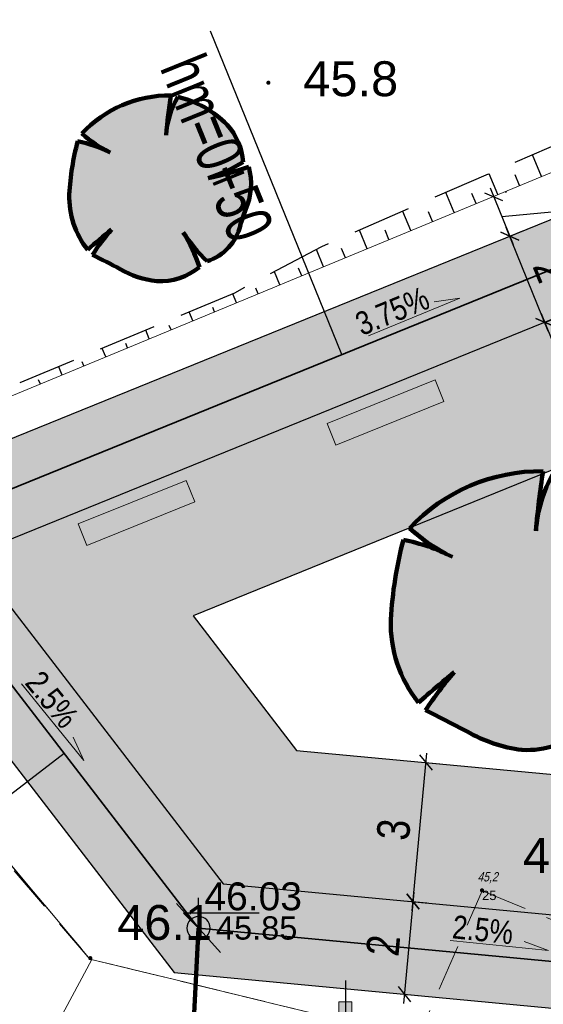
# Model space of a CAD drawing. Header units: metres. Extents: x 0 to 5465380, y 0 to 5925815.
# Tile 38 of 141: x 5463907 to 5463919, y 5925503 to 5925524. Entities that reach past the tile are written whole.
import ezdxf

# ---------------------------------------------------------------- set-up
doc = ezdxf.new("R2010")
doc.units = ezdxf.units.M
for name, pattern in [('ACAD_ISO10W100', [18.5, 12, -3, 0.5, -3]), ('CENTER2', [1.125, 0.75, -0.125, 0.125, -0.125]), ('HIDDEN', [0.375, 0.25, -0.125]), ('PRZER1-1', [2, 1, -1]), ('PRZER2-1', [3, 2, -1]), ('PRZER3-1', [4, 3, -1])]:
    doc.linetypes.add(name, pattern=pattern)
for name, color, linetype, lineweight in [('#DEMCAD_OPR.OŚW.ZEW_1_Nr_Pióra__3', 30, 'Continuous', 18), ('#DEMCAD_OPR.OŚW.ZEW_1_Nr_Pióra__5', 161, 'Continuous', 25), ('#DEMCAD_OPR.OŚW.ZEW_1_Nr_Pióra__6', 5, 'Continuous', 35), ('$DR - obrzeże 8x30', 34, 'Continuous', 30), ('$DR - osie ścieżek', 7, 'CENTER2', 15), ('$DR - spadki nawierzchni', 250, 'Continuous', 0), ('$DR - wyp. chodnik', 44, 'Continuous', 5), ('$DR - zał. arch.', 7, 'Continuous', 13), ('$DR - zał. mapa', 250, 'Continuous', 0), ('____rosliny_Nr_Pióra__161', 62, 'Continuous', 0), ('____rosliny_Nr_Pióra__165', 62, 'Continuous', 200), ('___ławki_Nr_Pióra__141', 7, 'Continuous', 0), ('___ławki_Nr_Pióra__246', 34, 'Continuous', 211)]:
    doc.layers.add(name, color=color, linetype=linetype, lineweight=lineweight)
for name, color, linetype in [('$DR - rzędne', 1, 'Continuous'), ('$DR - wymiary', 7, 'Continuous'), ('____rosliny', 7, 'Continuous'), ('AecObjExplode_rys 1_Vport_D5A', 7, 'Continuous'), ('AecObjExplode_rys 3_Vport_DDD', 7, 'Continuous'), ('AecObjExplode_rys 4_Vport_E22', 7, 'Continuous'), ('C-DROGI-SYTUACJA', 7, 'Continuous'), ('C-DROGI-SYTUACJA-ETYKIETY', 7, 'Continuous'), ('C-TEREN-SKARPY', 94, 'Continuous'), ('Punkty', 7, 'Continuous'), ('Rzedne', 7, 'Continuous'), ('Teksty', 7, 'Continuous')]:
    doc.layers.add(name, color=color, linetype=linetype)
for name, color, linetype, lineweight, true_color in [('CC_Punkt wysokościowy', 7, 'Continuous', 18, 0x0a0909), ('CC_Skarpa', 7, 'PRZER2-1', 18, 0x0a0909), ('EGBK02', 7, 'PRZER3-1', 18, 0x008000), ('EGBU01', 7, 'PRZER1-1', 18, 0x008000), ('GSSLZD', 7, 'Continuous', 18, 0x0a0909)]:
    doc.layers.add(name, color=color, linetype=linetype, lineweight=lineweight, true_color=true_color)
doc.styles.add('Arial', font='arial.ttf')
doc.styles.add('ARIAL 2', font='ARIALN.TTF')
doc.styles.add('simplex', font='ARIALN.TTF', dxfattribs={"width": 0.7})
doc.styles.get("Standard").update_dxf_attribs({"font": 'arial.ttf'})
doc.dimstyles.new('LINIOWY', dxfattribs={"dimtxt": 0.7, "dimasz": 0.3, "dimexe": 0.3, "dimexo": 0, "dimgap": 0.2, "dimtad": 1, "dimzin": 9, "dimdsep": 46, "dimtxsty": 'ARIAL 2', "dimblk": 'OBLIQUE', "dimcen": 0, "dimdle": 0.2, "dimclrd": 7, "dimclre": 7, "dimclrt": 1, "dimadec": 0, "dimazin": 0, "dimtfac": 1, "dimtofl": 0, "dimtmove": 1, "dimatfit": 3, "dimldrblk": 'OBLIQUE', "dimfxl": 0.3, "dimfxlon": 1, "dimtolj": 1, "dimtzin": 1, "dimarcsym": 0})

# ---------------------------------------------------------------- blocks, each defined once
blk = doc.blocks.new('GK.6640.1913.2022 szara')
at = {"layer": 'CC_Punkt wysokościowy'}
for points in [[(5463912.73, 5925523.131, 1), (5463912.64, 5925523.131, 1)], [(5463917.321, 5925505.776, 1), (5463917.231, 5925505.776, 1)], [(5463908.902, 5925504.319, 1), (5463908.812, 5925504.319, 1)]]:
    blk.add_hatch(color=252, dxfattribs=at).paths.add_polyline_path(points)
at = {"layer": 'CC_Skarpa', "color": 252, "ltscale": 0.5}
blk.add_lwpolyline([(5463931.689, 5925440.267), (5463940.137, 5925443.742), (5463946.948, 5925448.19), (5463951.244, 5925452.123), (5463952.609, 5925454.049), (5463953.066, 5925457.228), (5463951.756, 5925461.416), (5463950.878, 5925471.737), (5463947.1, 5925482.79), (5463946.13, 5925487.11), (5463937.87, 5925497.24), (5463908.85, 5925504.3), (5463904.233, 5925509.687)], dxfattribs=at)
at = {"layer": 'CC_Skarpa', "color": 252, "linetype": 'Continuous'}
blk.add_lwpolyline([(5463905.237, 5925497.494), (5463908.891, 5925504.29)], dxfattribs=at)
at = {"layer": 'EGBK02', "color": 252, "linetype": 'PRZER3-1', "lineweight": 18, "ltscale": 0.5}
blk.add_lwpolyline([(5463856.962, 5925537.116), (5463860.732, 5925527.855), (5463899.34, 5925515.62), (5463908.85, 5925504.3), (5463937.87, 5925497.24), (5463946.13, 5925487.11), (5463947.1, 5925482.79), (5463950.95, 5925472.07), (5463950.99, 5925465.56), (5463952.34, 5925458.74), (5463949.58, 5925451.92), (5463960.738, 5925457.702), (5463976.53, 5925486.659), (5463970.344, 5925578.524), (5463983.032, 5925590.042), (5463928.32, 5925650.72), (5463927.256, 5925651.9), (5463894.766, 5925638.737), (5463911.73, 5925597.06), (5463843.77, 5925569.527)], close=True, dxfattribs=at)
blk.add_lwpolyline([(5463949.58, 5925451.92), (5463952.34, 5925458.74), (5463950.99, 5925465.56), (5463950.95, 5925472.07), (5463947.1, 5925482.79), (5463946.13, 5925487.11), (5463937.87, 5925497.24), (5463908.85, 5925504.3), (5463899.34, 5925515.62), (5463860.732, 5925527.855), (5463856.962, 5925537.116), (5463843.77, 5925569.527), (5463911.73, 5925597.06), (5463894.766, 5925638.737), (5463873.872, 5925630.272)], dxfattribs=at)
at = {"layer": 'EGBU01', "color": 252, "linetype": 'PRZER1-1', "ltscale": 0.5}
blk.add_lwpolyline([(5463856.962, 5925537.116), (5463860.732, 5925527.855), (5463899.34, 5925515.62), (5463908.85, 5925504.3), (5463937.87, 5925497.24), (5463946.13, 5925487.11), (5463947.1, 5925482.79), (5463950.95, 5925472.07), (5463950.99, 5925465.56), (5463952.34, 5925458.74), (5463949.58, 5925451.92), (5463960.738, 5925457.702), (5463976.53, 5925486.659), (5463970.344, 5925578.524), (5463983.032, 5925590.042), (5463928.32, 5925650.72), (5463927.256, 5925651.9), (5463894.766, 5925638.737), (5463911.73, 5925597.06), (5463843.77, 5925569.527)], close=True, dxfattribs=at)
blk.add_lwpolyline([(5463806.614, 5925471.382), (5463834.211, 5925487.415), (5463882.115, 5925416.963), (5463949.58, 5925451.92), (5463952.34, 5925458.74), (5463950.99, 5925465.56), (5463950.95, 5925472.07), (5463947.1, 5925482.79), (5463946.13, 5925487.11), (5463937.87, 5925497.24), (5463908.85, 5925504.3), (5463899.34, 5925515.62), (5463860.732, 5925527.855)], dxfattribs=at)
at = {"layer": 'GSSLZD', "color": 252, "linetype": 'PRZER2-1', "ltscale": 0.5}
blk.add_lwpolyline([(5463954.93, 5925484.06), (5463949.334, 5925473.336), (5463912.765, 5925495.401), (5463917.276, 5925505.767), (5463937.87, 5925497.24), (5463954.93, 5925484.06)], dxfattribs=at)
at = {"layer": 'Punkty', "color": 252, "lineweight": 35}
blk.add_point((5463917.276, 5925505.767), dxfattribs=at)
at = {"layer": 'CC_Punkt wysokościowy', "color": 252, "lineweight": 0, "style": 'Arial'}
for s, p in [('45.8', (5463913.434, 5925522.842)), ('45.2', (5463918.155, 5925506.151)), ('46.1', (5463909.435, 5925504.71))]:
    blk.add_text(s, height=0.75, dxfattribs=at).set_placement(p)
at = {"layer": 'Rzedne', "color": 252, "lineweight": 35, "oblique": 15, "width": 0.8}
blk.add_text('45,2', height=0.2, dxfattribs=at).set_placement((5463917.176, 5925505.967, 45.234))
at = {"layer": 'Teksty', "color": 252, "lineweight": 35}
blk.add_text('25', height=0.2, dxfattribs=at).set_placement((5463917.276, 5925505.567, 45.234))
blk = doc.blocks.new('Symbol drzewa rzut 1 12', base_point=(5464021.331, 5925651.474))
at = {"layer": '____rosliny_Nr_Pióra__161', "linetype": 'Continuous'}
blk.add_hatch(color=256, dxfattribs=at).paths.add_polyline_path([(5464020.428, 5925649.763, 0.102387), (5464021.207, 5925649.479, 0.189926), (5464022.131, 5925649.758, 0.058172), (5464021.806, 5925650.513, 0.060987), (5464022.3, 5925649.878, 0.261493), (5464023.036, 5925650.633, -0.023868), (5464023.157, 5925650.963, 0.176093), (5464023.249, 5925651.883, -0.033475), (5464022.37, 5925651.663, 0.059133), (5464023.13, 5925651.989, 0.165491), (5464022.81, 5925652.801, 0.138163), (5464021.766, 5925653.43, 0.117282), (5464021.493, 5925652.611, -0.017941), (5464021.617, 5925653.461, 0.21157), (5464019.685, 5925652.696, 0.07472), (5464020.285, 5925652.27, 0.066738), (5464019.59, 5925652.534, 0.048896), (5464019.379, 5925651.397, 0.176271), (5464019.743, 5925650.195, -0.009616), (5464020.267, 5925650.619, 0.030984), (5464019.843, 5925650.083, -0.00375)], flags=0)
at = {"layer": '____rosliny_Nr_Pióra__165', "linetype": 'Continuous'}
for centre, radius, start, end in [((5464021.514, 5925650.898), 2.565, 87.7038, 135.4874), ((5464033.401, 5925651.31), 11.978, 169.6537, 173.7651), ((5464023.352, 5925652.446), 1.866, 148.201, 174.9578), ((5464021.171, 5925651.262), 2.248, 43.1971, 74.6625), ((5464021.403, 5925654.481), 2.478, 226.083, 243.1759), ((5464021.777, 5925651.924), 1.355, 2.7308, 40.3178), ((5464025.286, 5925650.887), 5.929, 163.8748, 175.0721), ((5464018.952, 5925649.81), 2.798, 61.5472, 76.8198), ((5464021.377, 5925655.028), 3.509, 286.4462, 299.9827), ((5464021.167, 5925658.332), 6.776, 280.2246, 287.8936), ((5464021.938, 5925651.55), 1.353, 334.319, 14.2669), ((5464021.213, 5925651.296), 1.837, 176.8614, 216.849), ((5464026.549, 5925649.526), 3.684, 157.0402, 162.5092), ((5464031.043, 5925636.781), 17.539, 127.9083, 130.1121), ((5464024.373, 5925646.933), 5.518, 138.0797, 145.1786), ((5464021.995, 5925650.912), 1.078, 286.4227, 345.04), ((5464024.647, 5925652.213), 3.311, 210.8951, 224.8549), ((5464018.734, 5925648.74), 3.546, 16.6807, 29.9976), ((5463998.76, 5925610.961), 44.442, 60.8198, 61.6791), ((5464021.503, 5925651.503), 2.046, 238.2841, 261.668), ((5464021.315, 5925650.792), 1.317, 265.2902, 308.3056)]:
    blk.add_arc(centre, radius, start, end, dxfattribs=at)
blk = doc.blocks.new('Symbol drzewa rzut 1 12_2', base_point=(5464021.331, 5925651.474))
at = {"layer": '____rosliny_Nr_Pióra__161', "linetype": 'Continuous'}
blk.add_hatch(color=256, dxfattribs=at).paths.add_polyline_path([(5464019.976, 5925648.908, 0.102387), (5464021.145, 5925648.482, 0.189926), (5464022.532, 5925648.9, 0.058172), (5464022.043, 5925650.033, 0.060987), (5464022.784, 5925649.08, 0.261493), (5464023.889, 5925650.213, -0.023868), (5464024.071, 5925650.708, 0.176093), (5464024.209, 5925652.088, -0.033475), (5464022.89, 5925651.757, 0.059133), (5464024.03, 5925652.246, 0.165491), (5464023.55, 5925653.464, 0.138163), (5464021.983, 5925654.408, 0.117282), (5464021.574, 5925653.179, -0.017941), (5464021.76, 5925654.455, 0.21157), (5464018.862, 5925653.307, 0.07472), (5464019.763, 5925652.668, 0.066738), (5464018.72, 5925653.064, 0.048896), (5464018.403, 5925651.358, 0.176271), (5464018.949, 5925649.555, -0.009616), (5464019.736, 5925650.192, 0.030984), (5464019.1, 5925649.388, -0.00375)], flags=0)
at = {"layer": '____rosliny_Nr_Pióra__165', "linetype": 'Continuous'}
for centre, radius, start, end in [((5464021.606, 5925650.61), 3.848, 87.7038, 135.4874), ((5464039.435, 5925651.228), 17.968, 169.6537, 173.7651), ((5464024.363, 5925652.933), 2.799, 148.201, 174.9578), ((5464021.092, 5925651.156), 3.372, 43.1971, 74.6625), ((5464022, 5925652.149), 2.032, 2.7308, 40.3178), ((5464021.44, 5925655.985), 3.717, 226.083, 243.1759), ((5464027.263, 5925650.594), 8.893, 163.8748, 175.0721), ((5464017.763, 5925648.978), 4.197, 61.5472, 76.8198), ((5464021.4, 5925656.805), 5.263, 286.4462, 299.9827), ((5464021.086, 5925661.76), 10.165, 280.2246, 287.8936), ((5464022.242, 5925651.587), 2.029, 334.319, 14.2669), ((5464021.154, 5925651.207), 2.755, 176.8614, 216.849), ((5464029.159, 5925648.553), 5.525, 157.0402, 162.5092), ((5464035.9, 5925629.435), 26.309, 127.9083, 130.1121), ((5464025.894, 5925644.662), 8.277, 138.0797, 145.1786), ((5464022.327, 5925650.631), 1.616, 286.4227, 345.04), ((5464026.305, 5925652.583), 4.967, 210.8951, 224.8549), ((5464017.436, 5925647.374), 5.32, 16.6807, 29.9976), ((5463987.474, 5925590.705), 66.663, 60.81982, 61.67915), ((5464021.589, 5925651.518), 3.068, 238.2841, 261.668), ((5464021.307, 5925650.451), 1.976, 265.2902, 308.3056)]:
    blk.add_arc(centre, radius, start, end, dxfattribs=at)
blk = doc.blocks.new('świetlica_bezrzecze_PB_PZT oczyszczony')
at = {"layer": '#DEMCAD_OPR.OŚW.ZEW_1_Nr_Pióra__6', "linetype": 'Continuous'}
blk.add_hatch(color=256, dxfattribs=at).paths.add_polyline_path([(5463914.48, 5925503.38), (5463914.2, 5925503.38), (5463914.2, 5925503.1), (5463914.48, 5925503.1)], flags=0)
at = {"layer": '___ławki_Nr_Pióra__246', "linetype": 'Continuous'}
for points in [[(5463916.452, 5925516.283), (5463916.265, 5925516.746), (5463913.947, 5925515.81), (5463914.134, 5925515.346)], [(5463911.104, 5925514.122), (5463910.917, 5925514.586), (5463908.599, 5925513.649), (5463908.786, 5925513.186)]]:
    blk.add_hatch(color=256, dxfattribs=at).paths.add_polyline_path(points, flags=0)
at = {"layer": '#DEMCAD_OPR.OŚW.ZEW_1_Nr_Pióra__3', "linetype": 'Continuous', "flags": 128}
blk.add_lwpolyline([(5463914.2, 5925503.38), (5463914.48, 5925503.38), (5463914.48, 5925503.1), (5463914.2, 5925503.1)], close=True, dxfattribs=at)
at = {"layer": '#DEMCAD_OPR.OŚW.ZEW_1_Nr_Pióra__5', "linetype": 'Continuous', "flags": 128}
blk.add_lwpolyline([(5463914.34, 5925503.84), (5463914.34, 5925502.64)], dxfattribs=at)
at = {"layer": '___ławki_Nr_Pióra__141', "linetype": 'Continuous', "flags": 128}
for points in [[(5463916.452, 5925516.283), (5463916.265, 5925516.746), (5463913.947, 5925515.81), (5463914.134, 5925515.346)], [(5463911.104, 5925514.122), (5463910.917, 5925514.586), (5463908.599, 5925513.649), (5463908.786, 5925513.186)]]:
    blk.add_lwpolyline(points, close=True, dxfattribs=at)
at = {"layer": '____rosliny', "linetype": 'Continuous', "rotation": 1.544128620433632}
for name, p in [('Symbol drzewa rzut 1 12', (5463910.355, 5925520.863)), ('Symbol drzewa rzut 1 12_2', (5463918.238, 5925511.791))]:
    blk.add_blockref(name, p, dxfattribs=at)
blk = doc.blocks.new('_OBLIQUE')
at = {"color": 0, "linetype": 'ByBlock'}
blk.add_line((-0.5, -0.5), (0.5, 0.5), dxfattribs=at)
blk = doc.blocks.new('*D64')
at = {"layer": '$DR - wymiary', "color": 7, "lineweight": -2, "transparency": 16777216}
for p, q in [((5463919.829, 5925515.016), (5463918.55, 5925518.166)), ((5463918.625, 5925517.981), (5463918.903, 5925518.094)), ((5463919.753, 5925515.201), (5463920.031, 5925515.314))]:
    blk.add_line(p, q, dxfattribs=at)
at = {"layer": 'Defpoints', "color": 0, "transparency": 16777216}
for p in [(5463918.625, 5925517.981), (5463918.625, 5925517.981), (5463919.753, 5925515.201)]:
    blk.add_point(p, dxfattribs=at)
at = {"layer": '$DR - wymiary', "color": 7, "lineweight": -2, "transparency": 16777216, "xscale": 0.3, "yscale": 0.3, "zscale": 0.3}
for p, rotation in [((5463918.625, 5925517.981), 112.0973506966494), ((5463919.753, 5925515.201), 292.0973506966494)]:
    blk.add_blockref('_OBLIQUE', p, dxfattribs=dict(at, rotation=rotation))
at = {"layer": '$DR - wymiary', "color": 1, "transparency": 16777216, "insert": (5463919.706, 5925516.801), "char_height": 0.7, "attachment_point": 5, "rotation": 292.0974, "style": 'ARIAL 2'}
blk.add_mtext('\\A1;3', dxfattribs=at)
blk = doc.blocks.new('*D65')
at = {"layer": '$DR - wymiary', "color": 7, "lineweight": -2, "transparency": 16777216}
for p, q in [((5463918.7, 5925517.796), (5463917.797, 5925520.019)), ((5463917.872, 5925519.834), (5463918.15, 5925519.947)), ((5463918.625, 5925517.981), (5463918.903, 5925518.094))]:
    blk.add_line(p, q, dxfattribs=at)
at = {"layer": 'Defpoints', "color": 0, "transparency": 16777216}
for p in [(5463917.872, 5925519.834), (5463917.872, 5925519.834), (5463918.625, 5925517.981)]:
    blk.add_point(p, dxfattribs=at)
at = {"layer": '$DR - wymiary', "color": 7, "lineweight": -2, "transparency": 16777216, "xscale": 0.3, "yscale": 0.3, "zscale": 0.3}
for p, rotation in [((5463917.872, 5925519.834), 112.0973506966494), ((5463918.625, 5925517.981), 292.0973506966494)]:
    blk.add_blockref('_OBLIQUE', p, dxfattribs=dict(at, rotation=rotation))
at = {"layer": '$DR - wymiary', "color": 1, "transparency": 16777216, "insert": (5463918.76, 5925519.115), "char_height": 0.7, "attachment_point": 5, "rotation": 292.0974, "style": 'ARIAL 2'}
blk.add_mtext('\\A1;2', dxfattribs=at)
blk = doc.blocks.new('*D66')
at = {"layer": '$DR - wymiary', "color": 7, "lineweight": -2, "transparency": 16777216}
for p, q in [((5463915.774, 5925505.336), (5463916.092, 5925508.721)), ((5463915.973, 5925508.532), (5463916.372, 5925508.494)), ((5463915.692, 5925505.545), (5463916.091, 5925505.507))]:
    blk.add_line(p, q, dxfattribs=at)
at = {"layer": 'Defpoints', "color": 0, "transparency": 16777216}
for p in [(5463915.973, 5925508.532), (5463916.073, 5925508.522), (5463915.692, 5925505.545)]:
    blk.add_point(p, dxfattribs=at)
at = {"layer": '$DR - wymiary', "color": 7, "lineweight": -2, "transparency": 16777216, "xscale": 0.3, "yscale": 0.3, "zscale": 0.3}
for p, rotation in [((5463916.073, 5925508.522), 84.62852039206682), ((5463915.792, 5925505.535), 264.6285203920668)]:
    blk.add_blockref('_OBLIQUE', p, dxfattribs=dict(at, rotation=rotation))
at = {"layer": '$DR - wymiary', "color": 1, "transparency": 16777216, "insert": (5463915.378, 5925507.081), "char_height": 0.7, "attachment_point": 5, "rotation": 84.6285, "style": 'ARIAL 2'}
blk.add_mtext('\\A1;3', dxfattribs=at)
blk = doc.blocks.new('*D67')
at = {"layer": '$DR - wymiary', "color": 7, "lineweight": -2, "transparency": 16777216}
for p, q in [((5463915.811, 5925505.734), (5463915.586, 5925503.345)), ((5463915.692, 5925505.545), (5463916.091, 5925505.507)), ((5463915.605, 5925503.544), (5463915.904, 5925503.516))]:
    blk.add_line(p, q, dxfattribs=at)
at = {"layer": 'Defpoints', "color": 0, "transparency": 16777216}
for p in [(5463915.692, 5925505.545), (5463915.605, 5925503.544), (5463915.605, 5925503.544)]:
    blk.add_point(p, dxfattribs=at)
at = {"layer": '$DR - wymiary', "color": 7, "lineweight": -2, "transparency": 16777216, "xscale": 0.3, "yscale": 0.3, "zscale": 0.3}
for p, rotation in [((5463915.792, 5925505.535), 84.62852039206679), ((5463915.605, 5925503.544), 264.6285203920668)]:
    blk.add_blockref('_OBLIQUE', p, dxfattribs=dict(at, rotation=rotation))
at = {"layer": '$DR - wymiary', "color": 1, "transparency": 16777216, "insert": (5463915.15, 5925504.591), "char_height": 0.7, "attachment_point": 5, "rotation": 84.6285, "style": 'ARIAL 2'}
blk.add_mtext('\\A1;2', dxfattribs=at)
blk = doc.blocks.new('*D71')
at = {"layer": '$DR - wymiary', "color": 7, "lineweight": -2, "transparency": 16777216}
for p, q in [((5463917.948, 5925519.649), (5463917.455, 5925520.863)), ((5463917.781, 5925520.78), (5463917.808, 5925520.791)), ((5463917.701, 5925520.256), (5463919.439, 5925520.42)), ((5463919.439, 5925520.42), (5463919.983, 5925519.08)), ((5463917.872, 5925519.834), (5463918.15, 5925519.947))]:
    blk.add_line(p, q, dxfattribs=at)
at = {"layer": 'Defpoints', "color": 0, "transparency": 16777216}
for p in [(5463917.53, 5925520.678), (5463915.745, 5925519.953, 45.8), (5463917.872, 5925519.834)]:
    blk.add_point(p, dxfattribs=at)
at = {"layer": '$DR - wymiary', "color": 7, "lineweight": -2, "transparency": 16777216, "xscale": 0.3, "yscale": 0.3, "zscale": 0.3}
for p, rotation in [((5463917.53, 5925520.678), 112.0973506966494), ((5463917.872, 5925519.834), 292.0973506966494)]:
    blk.add_blockref('_OBLIQUE', p, dxfattribs=dict(at, rotation=rotation))
at = {"layer": '$DR - wymiary', "color": 1, "transparency": 16777216, "insert": (5463920.228, 5925519.96), "char_height": 0.7, "attachment_point": 5, "rotation": 292.0974, "style": 'ARIAL 2'}
blk.add_mtext('\\A1;0.9', dxfattribs=at)
blk = doc.blocks.new('*D133')
at = {"layer": '$DR - wymiary', "color": 7, "lineweight": -2, "transparency": 16777216}
for p, q in [((5463958.17, 5925515.873), (5463958.986, 5925515.873)), ((5463958.986, 5925515.873), (5463959.586, 5925514.871)), ((5463959.586, 5925514.871), (5463964.552, 5925514.871))]:
    blk.add_line(p, q, dxfattribs=at)
at = {"layer": 'Defpoints', "color": 0, "transparency": 16777216}
for p in [(5463958.17, 5925515.873), (5463960.186, 5925514.871), (0, 0)]:
    blk.add_point(p, dxfattribs=at)
at = {"layer": '$DR - wymiary', "color": 1, "transparency": 16777216, "insert": (5463962.469, 5925515.428), "char_height": 0.7, "attachment_point": 5, "style": 'ARIAL 2'}
blk.add_mtext('\\A1;5925515.87', dxfattribs=at)
blk = doc.blocks.new('*D134')
at = {"layer": '$DR - wymiary', "color": 7, "lineweight": -2, "transparency": 16777216}
for p, q in [((5463958.17, 5925515.873), (5463958.17, 5925515.181)), ((5463958.17, 5925515.181), (5463956.957, 5925514.581)), ((5463956.957, 5925514.581), (5463956.957, 5925509.614))]:
    blk.add_line(p, q, dxfattribs=at)
at = {"layer": 'Defpoints', "color": 0, "transparency": 16777216}
for p in [(5463958.17, 5925515.873), (5463956.957, 5925513.981), (0, 0)]:
    blk.add_point(p, dxfattribs=at)
at = {"layer": '$DR - wymiary', "color": 1, "transparency": 16777216, "insert": (5463956.399, 5925511.698), "char_height": 0.7, "attachment_point": 5, "rotation": 90, "style": 'ARIAL 2'}
blk.add_mtext('\\A1;5463958.17', dxfattribs=at)
blk = doc.blocks.new('*D135')
at = {"layer": '$DR - wymiary', "color": 7, "lineweight": -2, "transparency": 16777216}
for p, q in [((5463954.935, 5925543.267), (5463950.079, 5925543.267)), ((5463955.535, 5925542.11), (5463954.935, 5925543.267)), ((5463956.528, 5925542.11), (5463955.535, 5925542.11))]:
    blk.add_line(p, q, dxfattribs=at)
at = {"layer": 'Defpoints', "color": 0, "transparency": 16777216}
for p in [(5463954.335, 5925543.267), (5463956.528, 5925542.11), (0, 0)]:
    blk.add_point(p, dxfattribs=at)
at = {"layer": '$DR - wymiary', "color": 1, "transparency": 16777216, "insert": (5463952.107, 5925543.825), "char_height": 0.7, "attachment_point": 5, "style": 'ARIAL 2'}
blk.add_mtext('\\A1;5925542.11', dxfattribs=at)
blk = doc.blocks.new('*D136')
at = {"layer": '$DR - wymiary', "color": 7, "lineweight": -2, "transparency": 16777216}
blk.add_line((5463956.528, 5925542.11), (5463956.528, 5925536.093), dxfattribs=at)
at = {"layer": 'Defpoints', "color": 0, "transparency": 16777216}
for p in [(5463956.528, 5925542.11), (5463956.528, 5925540.459), (0, 0)]:
    blk.add_point(p, dxfattribs=at)
at = {"layer": '$DR - wymiary', "color": 1, "transparency": 16777216, "insert": (5463955.971, 5925538.176), "char_height": 0.7, "attachment_point": 5, "rotation": 90, "style": 'ARIAL 2'}
blk.add_mtext('\\A1;5463956.53', dxfattribs=at)
blk = doc.blocks.new('*D137')
at = {"layer": '$DR - wymiary', "color": 7, "lineweight": -2, "transparency": 16777216}
blk.add_line((5463958.724, 5925585.382), (5463964.93, 5925585.382), dxfattribs=at)
at = {"layer": 'Defpoints', "color": 0, "transparency": 16777216}
for p in [(5463958.724, 5925585.382), (5463960.561, 5925585.382), (0, 0)]:
    blk.add_point(p, dxfattribs=at)
at = {"layer": '$DR - wymiary', "color": 1, "transparency": 16777216, "insert": (5463962.845, 5925585.94), "char_height": 0.7, "attachment_point": 5, "style": 'ARIAL 2'}
blk.add_mtext('\\A1;5925585.38', dxfattribs=at)
blk = doc.blocks.new('*D138')
at = {"layer": '$DR - wymiary', "color": 7, "lineweight": -2, "transparency": 16777216}
blk.add_line((5463958.724, 5925585.382), (5463958.724, 5925592.131), dxfattribs=at)
at = {"layer": 'Defpoints', "color": 0, "transparency": 16777216}
for p in [(5463958.724, 5925587.769), (5463958.724, 5925585.382), (0, 0)]:
    blk.add_point(p, dxfattribs=at)
at = {"layer": '$DR - wymiary', "color": 1, "transparency": 16777216, "insert": (5463958.166, 5925590.05), "char_height": 0.7, "attachment_point": 5, "rotation": 90, "style": 'ARIAL 2'}
blk.add_mtext('\\A1;5463958.72', dxfattribs=at)
blk = doc.blocks.new('*D139')
at = {"layer": '$DR - wymiary', "color": 7, "lineweight": -2, "transparency": 16777216}
blk.add_line((5463922.753, 5925589.968), (5463916.372, 5925589.968), dxfattribs=at)
at = {"layer": 'Defpoints', "color": 0, "transparency": 16777216}
for p in [(5463920.738, 5925589.968), (5463922.753, 5925589.968), (0, 0)]:
    blk.add_point(p, dxfattribs=at)
at = {"layer": '$DR - wymiary', "color": 1, "transparency": 16777216, "insert": (5463918.455, 5925590.526), "char_height": 0.7, "attachment_point": 5, "style": 'ARIAL 2'}
blk.add_mtext('\\A1;5925589.97', dxfattribs=at)
blk = doc.blocks.new('*D140')
at = {"layer": '$DR - wymiary', "color": 7, "lineweight": -2, "transparency": 16777216}
blk.add_line((5463922.753, 5925589.968), (5463922.753, 5925583.407), dxfattribs=at)
at = {"layer": 'Defpoints', "color": 0, "transparency": 16777216}
for p in [(5463922.753, 5925589.968), (5463922.753, 5925587.778), (0, 0)]:
    blk.add_point(p, dxfattribs=at)
at = {"layer": '$DR - wymiary', "color": 1, "transparency": 16777216, "insert": (5463922.195, 5925585.493), "char_height": 0.7, "attachment_point": 5, "rotation": 90, "style": 'ARIAL 2'}
blk.add_mtext('\\A1;5463922.75', dxfattribs=at)
blk = doc.blocks.new('AeccTickCircle')
at = {"color": 0, "linetype": 'ByBlock', "lineweight": -2}
blk.add_circle((0, 0), 0.5, dxfattribs=at)
blk = doc.blocks.new('kota')
at = {"color": 0, "linetype": 'ByBlock', "lineweight": -2}
for p, q in [((0, 0), (0, 1)), ((2, 0.5), (-0.5, 0.5)), ((-0.5, 0.5), (0, 0))]:
    blk.add_line(p, q, dxfattribs=at)
blk = doc.blocks.new('AecObjExplode_rys 3_Vport_DDD')
at = {"layer": 'C-DROGI-SYTUACJA', "color": 152, "linetype": 'ACAD_ISO10W100', "lineweight": 35, "ltscale": 4}
for p, q in [((5463904.952, 5925513.509), (5463927.486, 5925522.658)), ((5463905.355, 5925512.541), (5463911.184, 5925504.964)), ((5463911.184, 5925504.964), (5463941.637, 5925502.101))]:
    blk.add_line(p, q, dxfattribs=at)
at = {"layer": 'C-DROGI-SYTUACJA-ETYKIETY', "color": 1, "linetype": 'Continuous', "lineweight": -3}
for p, q in [((5463914.263, 5925517.289), (5463911.442, 5925524.238)), ((5463908.294, 5925508.72), (5463902.35, 5925504.147))]:
    blk.add_line(p, q, dxfattribs=at)
at = {"layer": 'C-DROGI-SYTUACJA-ETYKIETY', "color": 1, "linetype": 'Continuous', "lineweight": -3, "char_height": 1, "attachment_point": 1, "style": 'simplex'}
for s, insert, rotation in [('KONIEC OSI: 0+64.27\\PX=5925522.66 Y=5463927.49', (5463918.497, 5925535.69), 292.0973), ('{\\fArial|b0|i0|c0|p34;hm=\\fArial|b0|i0|c238|p34;0+50\\fArial|b0|i0|c0|p34;}', (5463911.27, 5925523.831), 292.0974)]:
    blk.add_mtext(s, dxfattribs=dict(at, insert=insert, rotation=rotation))
blk = doc.blocks.new('AecObjExplode_rys 1_Vport_D5A')
at = {"layer": 'C-DROGI-SYTUACJA', "color": 92, "linetype": 'Continuous', "lineweight": 9}
blk.add_line((5463925.109, 5925523.832), (5463906.381, 5925516.075), dxfattribs=at)
at = {"layer": 'C-DROGI-SYTUACJA', "color": 152, "linetype": 'ACAD_ISO10W100', "lineweight": 35, "ltscale": 4}
for p, q in [((5463904.952, 5925513.509), (5463927.486, 5925522.658)), ((5463905.355, 5925512.541), (5463911.184, 5925504.964)), ((5463911.184, 5925504.964), (5463941.637, 5925502.101))]:
    blk.add_line(p, q, dxfattribs=at)
at = {"layer": 'C-DROGI-SYTUACJA-ETYKIETY', "color": 1, "linetype": 'Continuous', "lineweight": -3}
for p, q in [((5463914.263, 5925517.289), (5463911.442, 5925524.238)), ((5463908.294, 5925508.72), (5463902.35, 5925504.147))]:
    blk.add_line(p, q, dxfattribs=at)
at = {"layer": 'C-TEREN-SKARPY', "color": 92, "linetype": 'HIDDEN', "lineweight": -3, "ltscale": 5}
for p, q in [((5463919.129, 5925521.917), (5463913.829, 5925519.608)), ((5463913.829, 5925519.608), (5463911.954, 5925518.612)), ((5463911.954, 5925518.612), (5463906.31, 5925516.246))]:
    blk.add_line(p, q, dxfattribs=at)
at = {"layer": 'C-TEREN-SKARPY', "color": 92, "linetype": 'Continuous', "lineweight": -3}
for p, q in [((5463918.552, 5925521.116, 45.665), (5463918.359, 5925521.582, 45.413)), ((5463917.616, 5925520.728, 45.71), (5463917.43, 5925521.177, 45.467)), ((5463918.084, 5925520.922, 45.688), (5463917.989, 5925521.151, 45.564)), ((5463916.68, 5925520.34, 45.755), (5463916.501, 5925520.772, 45.521)), ((5463917.148, 5925520.534, 45.733), (5463917.057, 5925520.754, 45.613)), ((5463915.743, 5925519.953, 45.8), (5463915.571, 5925520.367, 45.576)), ((5463916.211, 5925520.146, 45.778), (5463916.124, 5925520.358, 45.663)), ((5463914.807, 5925519.565, 45.845), (5463914.642, 5925519.963, 45.63)), ((5463915.275, 5925519.759, 45.823), (5463915.191, 5925519.962, 45.713)), ((5463913.871, 5925519.177, 45.89), (5463913.717, 5925519.549, 45.689)), ((5463914.339, 5925519.371, 45.868), (5463914.258, 5925519.566, 45.762)), ((5463912.934, 5925518.789, 45.935), (5463912.818, 5925519.071, 45.782)), ((5463913.403, 5925518.983, 45.913), (5463913.335, 5925519.146, 45.824)), ((5463911.998, 5925518.401, 45.98), (5463911.917, 5925518.597, 45.874)), ((5463912.466, 5925518.595, 45.958), (5463912.417, 5925518.714, 45.893)), ((5463911.062, 5925518.014, 46.025), (5463910.983, 5925518.205, 45.921)), ((5463911.53, 5925518.207, 46.003), (5463911.49, 5925518.304, 45.95)), ((5463910.594, 5925517.82, 46.048), (5463910.555, 5925517.914, 45.996)), ((5463910.126, 5925517.626, 46.07), (5463910.048, 5925517.813, 45.969)), ((5463909.658, 5925517.432, 46.093), (5463909.619, 5925517.525, 46.042)), ((5463909.189, 5925517.238, 46.115), (5463909.113, 5925517.421, 46.016)), ((5463908.721, 5925517.044, 46.138), (5463908.684, 5925517.135, 46.088)), ((5463908.253, 5925516.85, 46.16), (5463908.179, 5925517.029, 46.063)), ((5463907.785, 5925516.656, 46.183), (5463907.748, 5925516.745, 46.135))]:
    blk.add_line(p, q, dxfattribs=at)
at = {"layer": '$DR - wymiary', "color": 7, "linetype": 'Continuous', "lineweight": -3, "xscale": 0.6500000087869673, "yscale": 0.6500000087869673, "zscale": 0.6500000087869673}
blk.add_blockref('kota', (5463911.184, 5925504.964), dxfattribs=at)
at = {"layer": '$DR - wymiary', "color": 1, "linetype": 'Continuous', "lineweight": -3, "extrusion": (-9.7064e-17, -7.46738e-17, -1), "xscale": 0.4999999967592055, "yscale": 0.4999999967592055, "zscale": 0.4999999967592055, "rotation": 232.427993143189}
blk.add_blockref('AeccTickCircle', (-5463911.184, 5925504.964), dxfattribs=at)
at = {"layer": 'C-DROGI-SYTUACJA-ETYKIETY', "color": 1, "linetype": 'Continuous', "lineweight": -3, "char_height": 1, "style": 'simplex'}
for s, insert, attachment_point, rotation in [('KONIEC OSI: 0+64.27\\PX=5925522.66 Y=5463927.49', (5463918.497, 5925535.69), 1, 292.0973), ('{\\fArial|b0|i0|c0|p34;hm=\\fArial|b0|i0|c238|p34;0+50\\fArial|b0|i0|c0|p34;}', (5463911.27, 5925523.831), 1, 292.0974), ('PZ: 1+04.74\\PX=5925504.96 Y=5463911.18', (5463902.875, 5925494.643), 7, 37.572)]:
    blk.add_mtext(s, dxfattribs=dict(at, insert=insert, attachment_point=attachment_point, rotation=rotation))
at = {"layer": 'C-DROGI-SYTUACJA-ETYKIETY', "color": 7, "linetype": 'Continuous', "lineweight": -3, "insert": (5463913.069, 5925525.791), "char_height": 1, "attachment_point": 9, "rotation": 22.5971, "style": 'simplex'}
blk.add_mtext('{\\fArial Narrow|b0|i0|c238|p34;H=}46.27', dxfattribs=at)
at = {"layer": 'C-DROGI-SYTUACJA-ETYKIETY', "color": 1, "linetype": 'Continuous', "lineweight": -3, "insert": (5463911.309, 5925505.339), "char_height": 0.6, "attachment_point": 7}
blk.add_mtext('46.03', dxfattribs=at)
at = {"layer": 'C-DROGI-SYTUACJA-ETYKIETY', "color": 7, "linetype": 'Continuous', "lineweight": -3, "insert": (5463911.559, 5925504.964), "char_height": 0.5, "attachment_point": 4}
blk.add_mtext('{\\fArial|b0|i0|c238|p34;45.85}', dxfattribs=at)
at = {"layer": 'C-DROGI-SYTUACJA-ETYKIETY', "color": 7, "linetype": 'Continuous', "lineweight": -3}
blk.add_leader([(5463911.184, 5925504.964), (5463910.934, 5925500.259)], dimstyle='LINIOWY', override={"dimscale": 1, "dimasz": 0, "dimclrd": 256, "dimlwd": 65535}, dxfattribs=at)
blk = doc.blocks.new('AecObjExplode_rys 4_Vport_E22')
at = {"layer": 'C-DROGI-SYTUACJA', "color": 92, "linetype": 'Continuous', "lineweight": 9}
blk.add_line((5463925.109, 5925523.832), (5463906.381, 5925516.075), dxfattribs=at)
at = {"layer": 'C-DROGI-SYTUACJA', "color": 152, "linetype": 'ACAD_ISO10W100', "lineweight": 35, "ltscale": 4}
for p, q in [((5463904.952, 5925513.509), (5463927.486, 5925522.658)), ((5463905.355, 5925512.541), (5463911.184, 5925504.964)), ((5463911.184, 5925504.964), (5463941.637, 5925502.101))]:
    blk.add_line(p, q, dxfattribs=at)
at = {"layer": 'C-DROGI-SYTUACJA-ETYKIETY', "color": 1, "linetype": 'Continuous', "lineweight": -3}
for p, q in [((5463914.263, 5925517.289), (5463911.442, 5925524.238)), ((5463908.294, 5925508.72), (5463902.35, 5925504.147))]:
    blk.add_line(p, q, dxfattribs=at)
at = {"layer": 'C-TEREN-SKARPY', "color": 92, "linetype": 'HIDDEN', "lineweight": -3, "ltscale": 5}
for p, q in [((5463919.129, 5925521.917), (5463913.829, 5925519.608)), ((5463913.829, 5925519.608), (5463911.954, 5925518.612)), ((5463911.954, 5925518.612), (5463906.31, 5925516.246))]:
    blk.add_line(p, q, dxfattribs=at)
at = {"layer": 'C-TEREN-SKARPY', "color": 92, "linetype": 'Continuous', "lineweight": -3}
for p, q in [((5463918.552, 5925521.116, 45.665), (5463918.359, 5925521.582, 45.413)), ((5463917.616, 5925520.728, 45.71), (5463917.43, 5925521.177, 45.467)), ((5463918.084, 5925520.922, 45.688), (5463917.989, 5925521.151, 45.564)), ((5463916.68, 5925520.34, 45.755), (5463916.501, 5925520.772, 45.521)), ((5463917.148, 5925520.534, 45.733), (5463917.057, 5925520.754, 45.613)), ((5463915.743, 5925519.953, 45.8), (5463915.571, 5925520.367, 45.576)), ((5463916.211, 5925520.146, 45.778), (5463916.124, 5925520.358, 45.663)), ((5463914.807, 5925519.565, 45.845), (5463914.642, 5925519.963, 45.63)), ((5463915.275, 5925519.759, 45.823), (5463915.191, 5925519.962, 45.713)), ((5463913.871, 5925519.177, 45.89), (5463913.717, 5925519.549, 45.689)), ((5463914.339, 5925519.371, 45.868), (5463914.258, 5925519.566, 45.762)), ((5463912.934, 5925518.789, 45.935), (5463912.818, 5925519.071, 45.782)), ((5463913.403, 5925518.983, 45.913), (5463913.335, 5925519.146, 45.824)), ((5463911.998, 5925518.401, 45.98), (5463911.917, 5925518.597, 45.874)), ((5463912.466, 5925518.595, 45.958), (5463912.417, 5925518.714, 45.893)), ((5463911.062, 5925518.014, 46.025), (5463910.983, 5925518.205, 45.921)), ((5463911.53, 5925518.207, 46.003), (5463911.49, 5925518.304, 45.95)), ((5463910.594, 5925517.82, 46.048), (5463910.555, 5925517.914, 45.996)), ((5463910.126, 5925517.626, 46.07), (5463910.048, 5925517.813, 45.969)), ((5463909.658, 5925517.432, 46.093), (5463909.619, 5925517.525, 46.042)), ((5463909.189, 5925517.238, 46.115), (5463909.113, 5925517.421, 46.016)), ((5463908.721, 5925517.044, 46.138), (5463908.684, 5925517.135, 46.088)), ((5463908.253, 5925516.85, 46.16), (5463908.179, 5925517.029, 46.063)), ((5463907.785, 5925516.656, 46.183), (5463907.748, 5925516.745, 46.135))]:
    blk.add_line(p, q, dxfattribs=at)
at = {"layer": '$DR - wymiary', "color": 7, "linetype": 'Continuous', "lineweight": -3, "xscale": 0.6500000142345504, "yscale": 0.6500000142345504, "zscale": 0.6500000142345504}
blk.add_blockref('kota', (5463911.184, 5925504.964), dxfattribs=at)
at = {"layer": '$DR - wymiary', "color": 1, "linetype": 'Continuous', "lineweight": -3, "extrusion": (-9.7064e-17, -7.46738e-17, -1), "xscale": 0.5000000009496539, "yscale": 0.5000000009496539, "zscale": 0.5000000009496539, "rotation": 232.427993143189}
blk.add_blockref('AeccTickCircle', (-5463911.184, 5925504.964), dxfattribs=at)
at = {"layer": 'C-DROGI-SYTUACJA-ETYKIETY', "color": 1, "linetype": 'Continuous', "lineweight": -3, "char_height": 1, "style": 'simplex'}
for s, insert, attachment_point, rotation in [('KONIEC OSI: 0+64.27\\PX=5925522.66 Y=5463927.49', (5463918.497, 5925535.69), 1, 292.0973), ('{\\fArial|b0|i0|c0|p34;hm=\\fArial|b0|i0|c238|p34;0+50\\fArial|b0|i0|c0|p34;}', (5463911.27, 5925523.831), 1, 292.0974), ('PZ: 1+04.74\\PX=5925504.96 Y=5463911.18', (5463902.875, 5925494.643), 7, 37.572)]:
    blk.add_mtext(s, dxfattribs=dict(at, insert=insert, attachment_point=attachment_point, rotation=rotation))
at = {"layer": 'C-DROGI-SYTUACJA-ETYKIETY', "color": 7, "linetype": 'Continuous', "lineweight": -3, "insert": (5463913.069, 5925525.791), "char_height": 1, "attachment_point": 9, "rotation": 22.5971, "style": 'simplex'}
blk.add_mtext('{\\fArial Narrow|b0|i0|c238|p34;H=}46.27', dxfattribs=at)
at = {"layer": 'C-DROGI-SYTUACJA-ETYKIETY', "color": 1, "linetype": 'Continuous', "lineweight": -3, "insert": (5463911.309, 5925505.339), "char_height": 0.6, "attachment_point": 7}
blk.add_mtext('46.03', dxfattribs=at)
at = {"layer": 'C-DROGI-SYTUACJA-ETYKIETY', "color": 7, "linetype": 'Continuous', "lineweight": -3, "insert": (5463911.559, 5925504.964), "char_height": 0.5, "attachment_point": 4}
blk.add_mtext('{\\fArial|b0|i0|c238|p34;45.85}', dxfattribs=at)
at = {"layer": 'C-DROGI-SYTUACJA-ETYKIETY', "color": 7, "linetype": 'Continuous', "lineweight": -3}
blk.add_leader([(5463911.184, 5925504.964), (5463910.934, 5925500.259)], dimstyle='LINIOWY', override={"dimscale": 1, "dimasz": 0, "dimclrd": 256, "dimlwd": 65535}, dxfattribs=at)

msp = doc.modelspace()

# ---------------------------------------------------------------- hatches: boundary and pattern name
at = {"layer": '$DR - wyp. chodnik'}
h = msp.add_hatch(dxfattribs=at)
h.set_pattern_fill('AR-SAND', color=256, scale=0.01)
h.set_pattern_definition([(37.5, (500, 0), (-0.01600031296, 0.48941323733), [0, -0.38608, 0, -0.4318, 0, -0.41275]), (7.5, (500, 0), (0.44952328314, 0.71682510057), [0, -0.20828, 0, -0.34798, 0, -0.13335]), (327.5, (499.6876, 0), (0.790992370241, 0.001437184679), [0, -0.127, 0, -0.4572, 0, -0.5969]), (317.5, (499.6876, 0), (0.76355645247, 0.22292932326), [0, -0.0635, 0, -0.29972, 0, -0.3429])])
h.paths.add_polyline_path([(5463958.811, 5925573.433, 1.284126), (5463952.971, 5925595.856), (5463945.622, 5925613.63), (5463944.143, 5925613.018), (5463946.37, 5925607.633, 0.194771), (5463934.37, 5925592.77, 0.959366), (5463910.944, 5925588.139, 1.531072), (5463902.406, 5925567.988), (5463893.559, 5925564.306, 0.384254), (5463887.764, 5925552.083), (5463862.231, 5925541.456), (5463863.153, 5925539.241), (5463888.637, 5925549.847), (5463903.669, 5925513.728), (5463903.08, 5925513.225), (5463904.38, 5925511.705), (5463904.595, 5925511.889), (5463910.657, 5925504.009), (5463924.399, 5925502.717), (5463924.162, 5925500.211), (5463926.552, 5925499.986), (5463926.788, 5925502.493), (5463940.548, 5925501.199), (5463939.758, 5925492.8), (5463941.75, 5925492.612), (5463945.889, 5925536.637, 1.642027), (5463958.177, 5925553.955)])
h.paths.add_polyline_path([(5463914.368, 5925570.584, -0.565703), (5463929.546, 5925559.395), (5463926.129, 5925523.186), (5463905.587, 5925514.846), (5463890.146, 5925551.946, -0.414214), (5463894.404, 5925562.275)], flags=16)
h.paths.add_polyline_path([(5463892.202, 5925579.937, -1), (5463912.302, 5925579.937, -1)], flags=16)
h.paths.add_polyline_path([(5463910.621, 5925571.408, 0.241691), (5463914.061, 5925581.767, 0.332), (5463928.141, 5925579.302), (5463928.394, 5925578.805)], flags=16)
h.paths.add_polyline_path([(5463921.709, 5925573.639), (5463929.394, 5925576.838), (5463944.809, 5925546.509), (5463940.735, 5925503.19), (5463926.976, 5925504.484), (5463932.165, 5925559.475, 0.382129)], flags=16)
h.paths.add_polyline_path([(5463912.703, 5925589.968, -1), (5463932.803, 5925589.968, -1)], flags=16)
h.paths.add_polyline_path([(5463929.85, 5925580.354, 0.111618), (5463933.295, 5925584.342, 0.375671), (5463956.374, 5925560.041), (5463956.18, 5925554.068, 0.258572), (5463946.204, 5925548.178)], flags=16)
h.paths.add_polyline_path([(5463947.101, 5925605.865), (5463951.602, 5925594.979, 0.663307), (5463956.814, 5925573.586), (5463956.436, 5925561.944, -0.732242)], flags=16)
h.paths.add_polyline_path([(5463948.674, 5925585.382, -1), (5463968.774, 5925585.382, -1)], flags=16)
h.paths.add_polyline_path([(5463956.118, 5925552.165), (5463955.923, 5925546.165, 8.05786), (5463957.918, 5925545.968), (5463958.115, 5925552.043, -20.041857)], flags=16)
h.paths.add_polyline_path([(5463926.126, 5925521.027), (5463924.587, 5925504.708), (5463911.711, 5925505.919), (5463906.286, 5925512.971)], flags=16)
h = msp.add_hatch(dxfattribs=at)
h.set_pattern_fill('AR-SAND', color=256, scale=0.01)
h.set_pattern_definition([(37.5, (0, 0), (-0.01600031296, 0.48941323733), [0, -0.38608, 0, -0.4318, 0, -0.41275]), (7.5, (0, 0), (0.44952328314, 0.71682510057), [0, -0.20828, 0, -0.34798, 0, -0.13335]), (327.5, (-0.3124, 0), (0.790992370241, 0.001437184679), [0, -0.127, 0, -0.4572, 0, -0.5969]), (317.5, (-0.3124, 0), (0.76355645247, 0.22292932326), [0, -0.0635, 0, -0.29972, 0, -0.3429])])
h.paths.add_polyline_path([(5463926.126, 5925521.027), (5463906.286, 5925512.971), (5463911.711, 5925505.919), (5463924.587, 5925504.708)])
h.paths.add_polyline_path([(5463921.882, 5925507.976), (5463913.292, 5925508.784), (5463911.068, 5925511.675), (5463922.675, 5925516.388)], flags=16)

# ---------------------------------------------------------------- linework, layer by layer
at = {"layer": '$DR - obrzeże 8x30', "flags": 128}
msp.add_lwpolyline([(5463894.404, 5925562.275, 0.414214), (5463890.146, 5925551.946), (5463905.587, 5925514.846), (5463926.129, 5925523.186), (5463929.546, 5925559.395, 0.565703), (5463914.368, 5925570.584), (5463894.404, 5925562.275)], format="xyb", close=True, dxfattribs=at)
for points in [[(5463924.587, 5925504.708), (5463926.126, 5925521.027), (5463906.286, 5925512.971), (5463911.711, 5925505.919)], [(5463921.882, 5925507.976), (5463922.675, 5925516.388), (5463911.068, 5925511.675), (5463913.292, 5925508.784)]]:
    msp.add_lwpolyline(points, close=True, dxfattribs=at)
msp.add_lwpolyline([(5463897.756, 5925442.583), (5463874.334, 5925499.844), (5463896.992, 5925505.391), (5463904.595, 5925511.889), (5463910.657, 5925504.009), (5463924.399, 5925502.717), (5463918.064, 5925435.59)], dxfattribs=at)
at = {"layer": '$DR - osie ścieżek', "flags": 128}
msp.add_lwpolyline([(5463929.82, 5925578.207), (5463893.981, 5925563.291, 0.414214), (5463889.13, 5925551.523), (5463905.355, 5925512.541), (5463911.184, 5925504.964), (5463941.637, 5925502.101)], format="xyb", dxfattribs=at)
msp.add_lwpolyline([(5463927.486, 5925522.658), (5463904.952, 5925513.509), (5463896.524, 5925506.305), (5463873.067, 5925500.564), (5463868.699, 5925498.79)], dxfattribs=at)
at = {"layer": '$DR - spadki nawierzchni', "flags": 128}
for points in [[(5463914.838, 5925517.692), (5463916.799, 5925518.502), (5463916.248, 5925518.426)], [(5463907.381, 5925510.211), (5463908.719, 5925508.565), (5463908.488, 5925509.07)], [(5463916.593, 5925504.701), (5463918.703, 5925504.486), (5463918.182, 5925504.68)]]:
    msp.add_lwpolyline(points, dxfattribs=at)

# ---------------------------------------------------------------- block references
at = {"layer": '$DR - zał. arch.'}
msp.add_blockref('świetlica_bezrzecze_PB_PZT oczyszczony', (0, 0), dxfattribs=at)
at = {"layer": '$DR - zał. mapa'}
msp.add_blockref('GK.6640.1913.2022 szara', (0, 0), dxfattribs=at)
at = {"layer": 'AecObjExplode_rys 1_Vport_D5A'}
msp.add_blockref('AecObjExplode_rys 1_Vport_D5A', (0, 0), dxfattribs=at)
at = {"layer": 'AecObjExplode_rys 3_Vport_DDD'}
msp.add_blockref('AecObjExplode_rys 3_Vport_DDD', (0, 0), dxfattribs=at)
at = {"layer": 'AecObjExplode_rys 4_Vport_E22'}
msp.add_blockref('AecObjExplode_rys 4_Vport_E22', (0, 0), dxfattribs=at)

# ---------------------------------------------------------------- texts
at = {"layer": '$DR - rzędne', "color": 1, "char_height": 0.5, "attachment_point": 5, "style": 'ARIAL 2'}
for s, insert, rotation in [('\\A1;3.75%', (5463915.348, 5925518.223), 22.4392), ('\\A1;2.5%', (5463908.036, 5925509.875), 309.095), ('\\A1;2.5%', (5463917.293, 5925504.927), 354.177)]:
    msp.add_mtext(s, dxfattribs=dict(at, insert=insert, rotation=rotation))

# ---------------------------------------------------------------- dimensions: what is measured, and where the dimension line sits
at = {"layer": '$DR - wymiary'}
for feature_location, offset, dtype, picture, middle in [((5463958.723835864, 5925585.382389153), (0, 2.386563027), 1, '*D138', (5463958.166434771, 5925590.050091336)), ((5463922.752579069, 5925589.968201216), (-2.014375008, 0), 0, '*D139', (5463918.454916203, 5925590.525602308)), ((5463922.752579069, 5925589.968201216), (0, -2.189729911), 1, '*D140', (5463922.195177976, 5925585.492795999)), ((5463958.723835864, 5925585.382389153), (1.837338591, 0), 0, '*D137', (5463962.845417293, 5925585.939790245)), ((5463956.528263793, 5925542.110286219), (-2.192780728, 1.156967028), 0, '*D135', (5463952.107345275, 5925543.824654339)), ((5463956.528263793, 5925542.110286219), (0, -1.650806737), 1, '*D136', (5463955.970862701, 5925538.176191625)), ((5463958.170207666, 5925515.87264403), (2.015391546, -1.001881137), 0, '*D133', (5463962.46888707, 5925515.428163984)), ((5463958.170207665, 5925515.87264403), (-1.21356488, -1.891758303), 1, '*D134', (5463956.399241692, 5925511.69759787))]:
    dim = msp.add_ordinate_dim(feature_location=feature_location, offset=offset, dtype=dtype, origin=(0, 0), dimstyle='LINIOWY', override={"dimfxlon": 0}, dxfattribs=at)
    dim.commit()
    dim.dimension.update_dxf_attribs({"geometry": picture, "text_midpoint": middle})
dim = msp.add_linear_dim(base=(5463917.53, 5925520.678), p1=(5463917.872, 5925519.834), p2=(5463915.745, 5925519.953, 45.8), angle=292.0974, dimstyle='LINIOWY', override={"dimdec": 1}, dxfattribs=at)
dim.commit()
dim.dimension.update_dxf_attribs({"geometry": '*D71', "text_midpoint": (5463920.031, 5925520.445)})
for base, p1, p2, angle, picture, middle in [((5463917.872, 5925519.834), (5463918.625, 5925517.981), (5463917.872, 5925519.834), 292.0974, '*D65', (5463918.76, 5925519.115)), ((5463915.605, 5925503.544), (5463915.692, 5925505.545), (5463915.605, 5925503.544), 264.6285, '*D67', (5463915.15, 5925504.591))]:
    dim = msp.add_linear_dim(base=base, p1=p1, p2=p2, angle=angle, dimstyle='LINIOWY', dxfattribs=at)
    dim.commit()
    dim.dimension.update_dxf_attribs({"geometry": picture, "text_midpoint": middle})
for p1, p2, distance, picture, middle in [((5463919.753, 5925515.201), (5463918.625, 5925517.981), 0, '*D64', (5463919.706, 5925516.801)), ((5463915.692, 5925505.545), (5463915.973, 5925508.532), -0.101, '*D66', (5463915.378, 5925507.081))]:
    dim = msp.add_aligned_dim(p1=p1, p2=p2, distance=distance, dimstyle='LINIOWY', dxfattribs=at)
    dim.commit()
    dim.dimension.update_dxf_attribs({"geometry": picture, "text_midpoint": middle})

doc.saveas('drawing.dxf')
